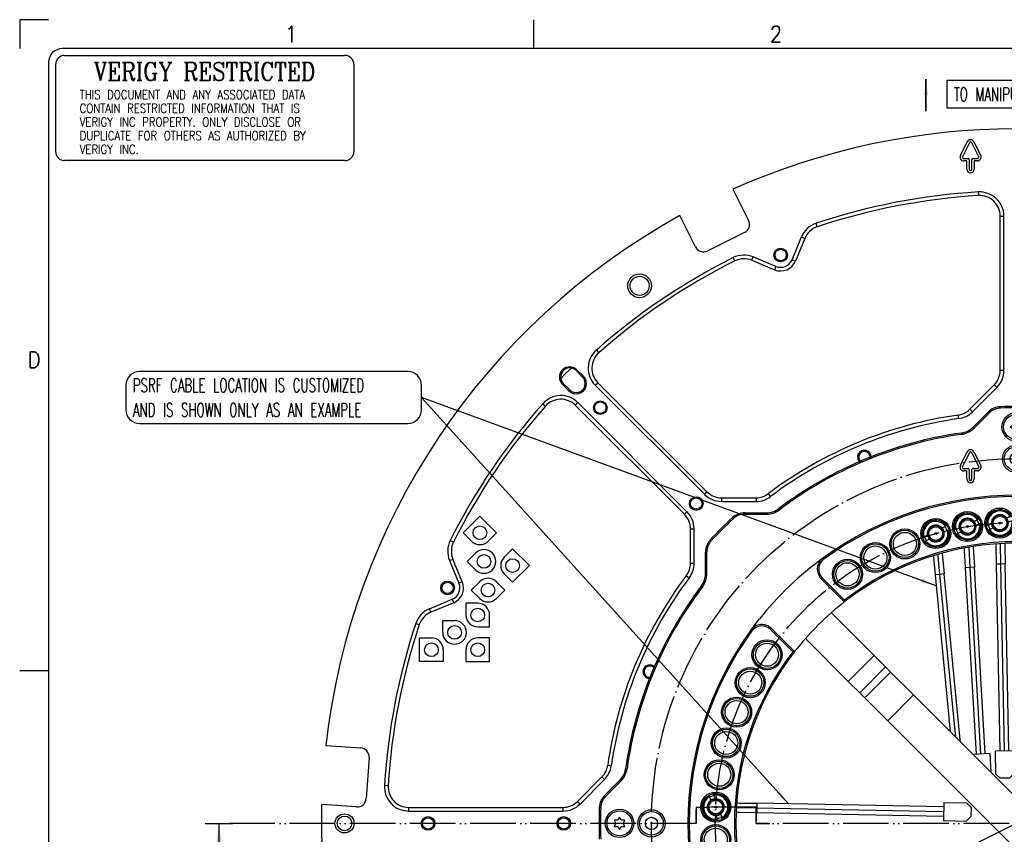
# Model space of a CAD drawing. Header units: inches. Extents: x -343 to 520, y -275 to 283.
# Tile 30 of 42: x -343 to -127, y 105 to 283. Entities that reach past the tile are written whole.
import ezdxf

# ---------------------------------------------------------------- set-up
doc = ezdxf.new("R2010")
doc.units = ezdxf.units.IN
doc.linetypes.add('DOT_CENTER', pattern=[14, 12, -1, 0, -1])
doc.linetypes.add('PHANTOM', pattern=[13, 10, -1, 0, -1, 0, -1])
doc.layers.add('1', color=7, linetype='Continuous')
doc.styles.add('CONVERTER_11', font='txt.shx', dxfattribs={"width": 0.9})
doc.styles.add('CONVERTER_12', font='txt.shx', dxfattribs={"width": 0.63})
doc.styles.add('CONVERTER_14', font='txt.shx', dxfattribs={"width": 0.81})
doc.styles.add('CONVERTER_18', font='complex.shx', dxfattribs={"width": 0.855})
doc.dimstyles.get("Standard").update_dxf_attribs({"dimtxt": 0.18, "dimasz": 0.18, "dimexe": 0.18, "dimexo": 0.0625, "dimgap": 0.09, "dimtad": 0, "dimtih": 1, "dimtoh": 1, "dimdec": 4, "dimzin": 0, "dimdsep": 46, "dimtxsty": 'Standard', "dimcen": 0.09, "dimadec": 0, "dimazin": 0, "dimtfac": 1, "dimtdec": 4, "dimtofl": 0, "dimtmove": 0, "dimatfit": 3, "dimfxl": 1, "dimtolj": 1, "dimtzin": 0, "dimarcsym": 0})

# ---------------------------------------------------------------- blocks, each defined once
blk = doc.blocks.new('cable__54', base_point=(-186.25, 107.51))
at = {"color": 1, "linetype": 'Continuous'}
for p, q in [((-186.21, 110.48), (-186.2, 110.48)), ((-186.2, 110.48), (-181.76, 110.4)), ((-181.76, 110.4), (-181.77, 109.4)), ((-181.74, 111.4), (-181.76, 110.4)), ((-181.76, 110.4), (-140.76, 109.61))]:
    blk.add_line(p, q, dxfattribs=at)
at = {"color": 7, "linetype": 'Continuous'}
for p, q in [((-186.17, 111.48), (-185.54, 111.47)), ((-185.54, 111.47), (-181.74, 111.4)), ((-140.74, 110.61), (-181.74, 111.4)), ((-140.72, 111.61), (-140.8, 107.61)), ((-140.72, 111.61), (-135.73, 111.51)), ((-135.73, 111.51), (-134.74, 110.49)), ((-134.74, 110.49), (-134.78, 108.49)), ((-186.25, 109.48), (-185.58, 109.47)), ((-185.58, 109.47), (-181.77, 109.4)), ((-181.77, 109.4), (-140.78, 108.61)), ((-134.78, 108.49), (-135.8, 107.51)), ((-140.8, 107.61), (-135.8, 107.51))]:
    blk.add_line(p, q, dxfattribs=at)
blk = doc.blocks.new('catchers_mit1__55', base_point=(-193.67, 107.65))
at = {"color": 7, "linetype": 'Continuous'}
for p, q in [((-192.17, 113.12), (-192.09, 112.88)), ((-192.04, 112.75), (-192.09, 112.88)), ((-192.02, 112.68), (-192.04, 112.75)), ((-191.81, 112.08), (-192.02, 112.68)), ((-191.14, 113.21), (-191.23, 113.45)), ((-191.14, 113.21), (-191.1, 113.08)), ((-191.1, 113.08), (-191.07, 113.01)), ((-191.07, 113.01), (-190.86, 112.41)), ((-190.44, 108.13), (-190.64, 108.73)), ((-190.41, 108.06), (-190.44, 108.13)), ((-190.37, 107.93), (-190.41, 108.06)), ((-189.7, 109.06), (-189.49, 108.46)), ((-189.49, 108.46), (-189.47, 108.39)), ((-189.47, 108.39), (-189.42, 108.26)), ((-189.34, 108.01), (-189.42, 108.26)), ((-190.37, 107.93), (-190.28, 107.69))]:
    blk.add_line(p, q, dxfattribs=at)
for radius, start, end in [(2.92, 119.0061, 279.2939), (2.67, 119.9556, 278.3444), (1.84, 93.3954, 124.9046), (2.92, 299.0061, 99.2939), (2.67, 299.9556, 98.3444), (1.84, 304.9046, 93.3954), (1.84, 124.9046, 273.3954), (1.84, 273.3954, 304.9046)]:
    blk.add_arc((-190.75, 110.57), radius, start, end, dxfattribs=at)
blk = doc.blocks.new('Gore_OL_G4_ZTG__56', base_point=(-192.56, 108.73))
at = {"color": 7, "linetype": 'Continuous'}
for radius in [1.81, 1.74, 1.5, 0.203]:
    blk.add_circle((-190.75, 110.57), radius, dxfattribs=at)
at = {"color": 1, "linetype": 'Continuous'}
blk.add_circle((-190.75, 110.57), 0.0032, dxfattribs=at)
at = {"color": 7, "linetype": 'Continuous'}
for start, end in [(92.6503, 95.6502), (122.6491, 125.6492), (272.6502, 275.6501), (302.6491, 305.6492)]:
    blk.add_arc((-190.75, 110.57), 1.84, start, end, dxfattribs=at)
blk = doc.blocks.new('GoreZQR_46_2_14_1_12_4_2__57', base_point=(-193.67, 107.51))
for name, p in [('catchers_mit1__55', (-193.67, 107.65)), ('Gore_OL_G4_ZTG__56', (-192.56, 108.73)), ('cable__54', (-186.25, 107.51))]:
    blk.add_blockref(name, p)
blk = doc.blocks.new('cable__70', base_point=(-129.46, 116.89))
at = {"color": 7, "linetype": 'Continuous'}
for p, q in [((-129.33, 168.29), (-129.32, 167.69)), ((-129.32, 167.69), (-129.25, 163.89)), ((-127.33, 168.41), (-127.32, 167.73)), ((-127.32, 167.73), (-127.25, 163.92)), ((-129.25, 163.89), (-128.46, 122.89)), ((-126.46, 122.93), (-127.25, 163.92)), ((-125.46, 122.95), (-129.46, 122.87)), ((-129.46, 122.87), (-129.36, 117.88)), ((-125.46, 122.95), (-125.36, 117.95)), ((-128.34, 116.89), (-129.36, 117.88)), ((-126.34, 116.93), (-128.34, 116.89)), ((-125.36, 117.95), (-126.34, 116.93))]:
    blk.add_line(p, q, dxfattribs=at)
at = {"color": 1, "linetype": 'Continuous'}
for p, q in [((-128.33, 168.35), (-128.33, 168.35)), ((-128.33, 168.35), (-128.25, 163.91)), ((-128.25, 163.91), (-129.25, 163.89)), ((-127.25, 163.92), (-128.25, 163.91)), ((-128.25, 163.91), (-127.46, 122.91))]:
    blk.add_line(p, q, dxfattribs=at)
blk = doc.blocks.new('catchers_mit1__71', base_point=(-131.34, 169.98))
at = {"color": 7, "linetype": 'Continuous'}
for p, q in [((-126.95, 174.01), (-126.36, 174.25)), ((-125.99, 173.31), (-126.59, 173.08)), ((-126.36, 174.25), (-126.29, 174.27)), ((-126.29, 174.27), (-126.16, 174.32)), ((-125.92, 174.42), (-126.16, 174.32)), ((-125.92, 173.34), (-125.99, 173.31)), ((-125.8, 173.39), (-125.92, 173.34)), ((-125.8, 173.39), (-125.56, 173.49)), ((-131.04, 172.42), (-131.28, 172.32)), ((-131.04, 172.42), (-130.91, 172.46)), ((-130.92, 171.39), (-130.68, 171.48)), ((-130.91, 172.46), (-130.84, 172.49)), ((-130.84, 172.49), (-130.25, 172.72)), ((-130.55, 171.53), (-130.68, 171.48)), ((-130.48, 171.56), (-130.55, 171.53)), ((-129.89, 171.79), (-130.48, 171.56))]:
    blk.add_line(p, q, dxfattribs=at)
for radius, start, end in [(2.92, 31.2061, 191.4939), (2.67, 32.1556, 190.5444), (2.92, 211.2061, 11.4939), (2.67, 212.1556, 10.5444), (1.84, 37.1046, 185.5954), (1.84, 217.1046, 5.5954), (1.84, 5.5954, 37.1046), (1.84, 185.5954, 217.1046)]:
    blk.add_arc((-128.42, 172.9), radius, start, end, dxfattribs=at)
blk = doc.blocks.new('Gore_OL_G4_ZTG__72', base_point=(-130.25, 171.1))
at = {"color": 7, "linetype": 'Continuous'}
for radius in [1.81, 1.74, 1.5, 0.203]:
    blk.add_circle((-128.42, 172.9), radius, dxfattribs=at)
at = {"color": 1, "linetype": 'Continuous'}
blk.add_circle((-128.42, 172.9), 0.0032, dxfattribs=at)
at = {"color": 7, "linetype": 'Continuous'}
for start, end in [(34.8518, 37.8517), (4.85, 7.85), (184.85, 187.85), (214.8489, 217.849)]:
    blk.add_arc((-128.42, 172.9), 1.84, start, end, dxfattribs=at)
blk = doc.blocks.new('GoreZQR_46_2_14_1_12_3__73', base_point=(-131.34, 116.89))
for name, p in [('catchers_mit1__71', (-131.34, 169.98)), ('Gore_OL_G4_ZTG__72', (-130.25, 171.1)), ('cable__70', (-129.46, 116.89))]:
    blk.add_blockref(name, p)
blk = doc.blocks.new('cable__74', base_point=(-136.25, 118.21))
at = {"color": 7, "linetype": 'Continuous'}
for p, q in [((-136.25, 167.43), (-136.22, 166.89)), ((-136.22, 166.89), (-136, 163.09)), ((-134.26, 167.73), (-134.26, 167.7)), ((-134.26, 167.7), (-134, 163.2)), ((-136, 163.09), (-133.64, 122.16)), ((-131.64, 122.27), (-134, 163.2)), ((-130.64, 122.33), (-134.31, 122.12)), ((-130.64, 122.33), (-130.4, 118.21))]:
    blk.add_line(p, q, dxfattribs=at)
at = {"color": 1, "linetype": 'Continuous'}
for p, q in [((-135.25, 167.59), (-135.25, 167.58)), ((-135.25, 167.58), (-135, 163.15)), ((-135, 163.15), (-136, 163.09)), ((-134, 163.2), (-135, 163.15)), ((-135, 163.15), (-132.64, 122.22))]:
    blk.add_line(p, q, dxfattribs=at)
blk = doc.blocks.new('catchers_mit1__75', base_point=(-138.44, 169.21))
at = {"color": 7, "linetype": 'Continuous'}
for p, q in [((-134.09, 173.3), (-133.51, 173.55)), ((-133.51, 173.55), (-133.44, 173.58)), ((-133.44, 173.58), (-133.31, 173.64)), ((-133.08, 173.74), (-133.31, 173.64)), ((-132.91, 172.72), (-132.68, 172.82)), ((-138.12, 171.54), (-138.35, 171.44)), ((-138.12, 171.54), (-137.99, 171.6)), ((-137.99, 171.6), (-137.92, 171.63)), ((-137.95, 170.52), (-137.72, 170.63)), ((-137.92, 171.63), (-137.34, 171.88)), ((-137.59, 170.68), (-137.72, 170.63)), ((-137.52, 170.71), (-137.59, 170.68)), ((-136.94, 170.97), (-137.52, 170.71)), ((-133.11, 172.64), (-133.69, 172.38)), ((-133.04, 172.67), (-133.11, 172.64)), ((-132.91, 172.72), (-133.04, 172.67))]:
    blk.add_line(p, q, dxfattribs=at)
for radius, start, end in [(2.92, 33.4061, 193.6939), (2.67, 34.3556, 192.7444), (2.92, 213.4061, 13.6939), (1.84, 39.3046, 187.7954), (1.84, 7.7954, 39.3046), (2.67, 214.3556, 12.7444), (1.84, 187.7954, 219.3046), (1.84, 219.3046, 7.7954)]:
    blk.add_arc((-135.52, 172.13), radius, start, end, dxfattribs=at)
blk = doc.blocks.new('Gore_OL_G4_ZTG__76', base_point=(-137.34, 170.32))
at = {"color": 7, "linetype": 'Continuous'}
for radius in [1.81, 1.74, 1.5, 0.203]:
    blk.add_circle((-135.52, 172.13), radius, dxfattribs=at)
at = {"color": 1, "linetype": 'Continuous'}
blk.add_circle((-135.52, 172.13), 0.0032, dxfattribs=at)
at = {"color": 7, "linetype": 'Continuous'}
for start, end in [(37.052, 40.0518), (187.0495, 190.0497), (217.0501, 220.05), (7.0503, 10.0503)]:
    blk.add_arc((-135.52, 172.13), 1.84, start, end, dxfattribs=at)
blk = doc.blocks.new('GoreZQR_46_2_14_1_12_2__77', base_point=(-138.44, 118.21))
for name, p in [('catchers_mit1__75', (-138.44, 169.21)), ('Gore_OL_G4_ZTG__76', (-137.34, 170.32)), ('cable__74', (-136.25, 118.21))]:
    blk.add_blockref(name, p)
blk = doc.blocks.new('cable__78', base_point=(-143.02, 115.48))
at = {"color": 7, "linetype": 'Continuous'}
for p, q in [((-141.07, 166.32), (-141.06, 166.22)), ((-143.02, 165.74), (-142.99, 165.33)), ((-142.99, 165.33), (-142.62, 161.55)), ((-141.06, 166.22), (-140.63, 161.74)), ((-142.62, 161.55), (-139.67, 130.94)), ((-137.19, 126.03), (-140.63, 161.74)), ((-139.67, 130.94), (-139.3, 127.11)), ((-137.08, 124.89), (-137.19, 126.03)), ((-139.21, 115.7), (-139.21, 115.66)), ((-138.98, 115.48), (-139.21, 115.66))]:
    blk.add_line(p, q, dxfattribs=at)
at = {"color": 1, "linetype": 'Continuous'}
for p, q in [((-142.05, 166.03), (-142.01, 165.62)), ((-142.01, 165.62), (-141.63, 161.64)), ((-141.63, 161.64), (-142.62, 161.55)), ((-140.63, 161.74), (-141.63, 161.64)), ((-141.63, 161.64), (-138.68, 131.03)), ((-138.68, 131.03), (-138.19, 126))]:
    blk.add_line(p, q, dxfattribs=at)
blk = doc.blocks.new('catchers_mit1__79', base_point=(-145.41, 167.68))
at = {"color": 7, "linetype": 'Continuous'}
for p, q in [((-141.11, 171.82), (-140.54, 172.1)), ((-140.1, 171.2), (-140.67, 170.92)), ((-140.54, 172.1), (-140.47, 172.13)), ((-140.47, 172.13), (-140.35, 172.19)), ((-140.11, 172.3), (-140.35, 172.19)), ((-140.03, 171.23), (-140.1, 171.2)), ((-139.91, 171.29), (-140.03, 171.23)), ((-139.91, 171.29), (-139.68, 171.4)), ((-145.06, 169.91), (-145.3, 169.8)), ((-145.06, 169.91), (-144.94, 169.97)), ((-144.94, 169.97), (-144.87, 170)), ((-144.87, 170), (-144.3, 170.28)), ((-144.86, 168.9), (-144.63, 169.01)), ((-144.51, 169.07), (-144.63, 169.01)), ((-144.44, 169.1), (-144.51, 169.07)), ((-143.87, 169.38), (-144.44, 169.1))]:
    blk.add_line(p, q, dxfattribs=at)
for radius, start, end in [(2.92, 35.6061, 195.8939), (2.67, 36.5556, 194.9444), (2.92, 215.6061, 15.8939), (2.67, 216.5556, 14.9444), (1.84, 41.5046, 189.9954), (1.84, 221.5046, 9.9954), (1.84, 9.9954, 41.5046), (1.84, 189.9954, 221.5046)]:
    blk.add_arc((-142.49, 170.6), radius, start, end, dxfattribs=at)
blk = doc.blocks.new('Gore_OL_G4_ZTG__80', base_point=(-144.31, 168.79))
at = {"color": 7, "linetype": 'Continuous'}
for radius in [1.81, 1.74, 1.5, 0.203]:
    blk.add_circle((-142.49, 170.6), radius, dxfattribs=at)
at = {"color": 1, "linetype": 'Continuous'}
blk.add_circle((-142.49, 170.6), 0.0032, dxfattribs=at)
at = {"color": 7, "linetype": 'Continuous'}
for start, end in [(39.2504, 42.2504), (9.2502, 12.2501), (189.2497, 192.2497), (219.2496, 222.2496)]:
    blk.add_arc((-142.49, 170.6), 1.84, start, end, dxfattribs=at)
blk = doc.blocks.new('GoreZQR_46_2_14_1_12__81', base_point=(-145.41, 115.48))
for name, p in [('catchers_mit1__79', (-145.41, 167.68)), ('Gore_OL_G4_ZTG__80', (-144.31, 168.79)), ('cable__78', (-143.02, 115.48))]:
    blk.add_blockref(name, p)
blk = doc.blocks.new('0515-2034_6__82', base_point=(-214.6, 104.25))
at = {"color": 7, "linetype": 'Continuous'}
for p, q in [((-211.85, 108.35), (-212.24, 107.67)), ((-211.46, 107.67), (-211.85, 108.35)), ((-212.24, 107.67), (-213.02, 107.67)), ((-213.02, 107.67), (-212.63, 107)), ((-212.63, 107), (-213.02, 106.32)), ((-213.02, 106.32), (-212.24, 106.32)), ((-212.24, 106.32), (-211.85, 105.65)), ((-211.85, 105.65), (-211.46, 106.32)), ((-210.68, 107.67), (-211.46, 107.67)), ((-211.46, 106.32), (-210.68, 106.32)), ((-211.07, 107), (-210.68, 107.67)), ((-210.68, 106.32), (-211.07, 107))]:
    blk.add_line(p, q, dxfattribs=at)
blk.add_circle((-211.85, 107), 2.75, dxfattribs=at)
blk = doc.blocks.new('0515-2034__87', base_point=(-127.6, 191.25))
at = {"color": 7, "linetype": 'Continuous'}
for p, q in [((-125.52, 194.39), (-126.2, 194)), ((-124.85, 194.78), (-125.52, 195.17)), ((-125.52, 195.17), (-125.52, 194.39)), ((-124.17, 195.17), (-124.85, 194.78)), ((-124.17, 194.39), (-124.17, 195.17)), ((-123.5, 194), (-124.17, 194.39)), ((-126.2, 194), (-125.52, 193.61)), ((-125.52, 193.61), (-125.52, 192.83)), ((-125.52, 192.83), (-124.85, 193.22)), ((-124.85, 193.22), (-124.17, 192.83)), ((-124.17, 193.61), (-123.5, 194)), ((-124.17, 192.83), (-124.17, 193.61))]:
    blk.add_line(p, q, dxfattribs=at)
blk.add_circle((-124.85, 194), 2.75, dxfattribs=at)
blk = doc.blocks.new('GN615_1-M6-BSN_3__89', base_point=(-207.85, 104))
at = {"color": 7, "linetype": 'Continuous'}
for radius in [3, 2.6, 1.35]:
    blk.add_circle((-204.85, 107), radius, dxfattribs=at)
at = {"color": 1, "linetype": 'Continuous'}
blk.add_circle((-204.85, 107), 0.05, dxfattribs=at)
blk = doc.blocks.new('GN615_1-M6-BSN_4__90', base_point=(-127.85, 184))
at = {"color": 7, "linetype": 'Continuous'}
for radius in [3, 2.6, 1.35]:
    blk.add_circle((-124.85, 187), radius, dxfattribs=at)
at = {"color": 1, "linetype": 'Continuous'}
blk.add_circle((-124.85, 187), 0.05, dxfattribs=at)
blk = doc.blocks.new('E7018-22581_smp_connector_ring__93', base_point=(-216.35, 15.5))
at = {"color": 7, "linetype": 'Continuous'}
for p, q in [((-134.3, 193.94), (-130.97, 197.27)), ((-134.09, 193.72), (-130.76, 197.05)), ((-137.08, 185.53), (-135.57, 188.56)), ((-135.12, 188.33), (-136.63, 185.3)), ((-133.07, 185.3), (-134.58, 188.33)), ((-134.13, 188.56), (-132.62, 185.53)), ((-136.36, 184.87), (-135.4, 184.87)), ((-135.65, 184.37), (-136.36, 184.37)), ((-135.65, 182.57), (-135.65, 184.37)), ((-135.15, 184.62), (-135.15, 182.57)), ((-134.55, 182.57), (-134.55, 184.62)), ((-134.3, 184.87), (-133.34, 184.87)), ((-133.34, 184.37), (-134.05, 184.37)), ((-134.05, 184.37), (-134.05, 182.57)), ((-184.35, 175.16), (-179.64, 175.16)), ((-184.35, 174.86), (-179.64, 174.86)), ((-133.44, 173.58), (-133.39, 173.51)), ((-140.47, 172.13), (-140.44, 172.1)), ((-140.07, 171.36), (-140.03, 171.23)), ((-137.95, 171.41), (-137.99, 171.6)), ((-137.59, 170.68), (-137.7, 170.84)), ((-133.06, 172.76), (-133.04, 172.67)), ((-130.89, 172.32), (-130.91, 172.46)), ((-130.55, 171.53), (-130.57, 171.56)), ((-144.93, 169.93), (-144.94, 169.97)), ((-144.51, 169.07), (-144.59, 169.19)), ((-193.01, 161.79), (-193.01, 166.5)), ((-192.71, 161.79), (-192.71, 166.5)), ((-167.61, 160.64), (-162.55, 155.59)), ((-167.39, 160.86), (-162.52, 155.99)), ((-162.52, 155.99), (-162.55, 155.59)), ((-182.99, 149.47), (-181.14, 151.89)), ((-178.71, 149.54), (-173.84, 144.67)), ((-178.49, 149.76), (-173.44, 144.7)), ((-173.44, 144.7), (-173.84, 144.67)), ((-215.12, 113.12), (-211.79, 116.45)), ((-214.9, 112.91), (-211.57, 116.24)), ((-192.04, 112.75), (-191.96, 112.8)), ((-191.19, 113.07), (-191.1, 113.08)), ((-190.22, 108.09), (-190.41, 108.06)), ((-189.47, 108.39), (-189.63, 108.29))]:
    blk.add_line(p, q, dxfattribs=at)
at = {"color": 1, "linetype": 'Continuous'}
for p, q in [((-130.76, 197.05), (-130.97, 197.27)), ((-128.3, 198.44), (-128.28, 198.14)), ((-136.86, 192.66), (-136.82, 192.37)), ((-134.3, 193.94), (-134.09, 193.72)), ((-184.35, 175.16), (-184.35, 174.86)), ((-179.64, 175.16), (-179.64, 174.86)), ((-176.93, 176.06), (-176.75, 175.83)), ((-187.07, 174.09), (-186.86, 173.87)), ((-191.94, 169.22), (-191.72, 169.01)), ((-193.01, 166.5), (-192.71, 166.5)), ((-167.25, 165.19), (-167.07, 164.95)), ((-193.01, 161.79), (-192.71, 161.79)), ((-167.39, 160.86), (-167.61, 160.64)), ((-193.91, 159.08), (-193.68, 158.9)), ((-183.04, 149.4), (-182.8, 149.22)), ((-178.49, 149.76), (-178.71, 149.54)), ((-210.51, 119.01), (-210.22, 118.97)), ((-211.79, 116.45), (-211.57, 116.24)), ((-215.12, 113.12), (-214.9, 112.91)), ((-216.29, 110.45), (-215.99, 110.43))]:
    blk.add_line(p, q, dxfattribs=at)
at = {"color": 7, "linetype": 'Continuous'}
for centre, radius in [((-124.85, 194), 3.12), ((-135.52, 172.13), 3.3), ((-135.52, 172.13), 3), ((-128.42, 172.9), 3.3), ((-128.42, 172.9), 3), ((-142.49, 170.6), 3.3), ((-142.49, 170.6), 3), ((-149.25, 168.32), 3.3), ((-149.25, 168.32), 3), ((-149.25, 168.32), 2.54), ((-155.73, 165.33), 3.3), ((-155.73, 165.33), 3), ((-155.73, 165.33), 2.54), ((-161.85, 161.65), 3.3), ((-161.85, 161.65), 3), ((-161.85, 161.65), 2.54), ((-179.5, 144), 3.3), ((-179.5, 144), 3), ((-179.5, 144), 2.53), ((-183.18, 137.88), 3.3), ((-183.18, 137.88), 3), ((-183.18, 137.88), 2.53), ((-186.17, 131.4), 3.3), ((-186.17, 131.4), 3), ((-186.17, 131.4), 2.53), ((-188.45, 124.64), 3.3), ((-188.45, 124.64), 3), ((-188.45, 124.64), 2.53), ((-189.98, 117.67), 3.3), ((-189.98, 117.67), 3), ((-189.98, 117.67), 2.53), ((-190.75, 110.57), 3.3), ((-190.75, 110.57), 3), ((-211.85, 107), 3.12), ((-190.75, 103.43), 3.3), ((-190.75, 103.43), 3), ((-190.75, 103.43), 2.53)]:
    blk.add_circle(centre, radius, dxfattribs=at)
for centre, radius, start, end in [((-128.15, 194.44), 4, 92.1582, 135), ((-128.15, 194.44), 3.7, 92.1582, 135), ((-124.85, 107), 91.5, 87.8418, 92.1582), ((-124.85, 107), 91.2, 87.8418, 92.1582), ((-124.85, 107), 86.5, 97.9813, 127.0187), ((-124.85, 107), 86.2, 97.9813, 127.0187), ((-137.49, 197.12), 4.5, 277.9813, 315), ((-137.49, 197.12), 4.8, 277.9813, 315), ((-134.85, 188.2), 0.8, 26.5651, 153.4349), ((-134.85, 188.2), 0.3, 26.5651, 153.4349), ((-136.36, 185.17), 0.8, 153.4349, 270), ((-136.36, 185.17), 0.3, 153.4349, 270), ((-135.4, 184.62), 0.25, 0, 90), ((-134.3, 184.62), 0.25, 90, 180), ((-133.34, 185.17), 0.8, 270, 26.5651), ((-133.34, 185.17), 0.3, 270, 26.5651), ((-134.85, 182.57), 0.8, 180, 0), ((-134.85, 182.57), 0.3, 180, 0), ((-124.85, 107), 72, 53.921, 126.079), ((-124.85, 107), 71.7, 53.921, 126.079), ((-184.35, 171.16), 4, 90, 132.8418), ((-179.64, 179.66), 4.5, 270, 307.0187), ((-179.64, 179.66), 4.8, 270, 307.0187), ((-124.85, 107), 91.5, 132.8418, 137.1582), ((-124.85, 107), 91.2, 132.8418, 137.1582), ((-184.35, 171.16), 3.7, 90, 132.8418), ((-135.52, 172.13), 2.54, 14.2637, 32.965), ((-142.49, 170.6), 2.54, 17.5391, 36.2403), ((-135.52, 172.13), 2.54, 196.6012, 210.6273), ((-128.42, 172.9), 2.54, 193.3258, 212.0272), ((-189.01, 166.5), 4, 137.1582, 180), ((-189.01, 166.5), 3.7, 137.1582, 180), ((-124.85, 107), 61.5, 52.1925, 127.8075), ((-124.85, 107), 61.8, 52.4378, 127.5622), ((-142.49, 170.6), 2.54, 195.2013, 213.9026), ((-124.85, 107), 72, 126.079, 141.4286), ((-165.48, 162.77), 3, 126.079, 225), ((-165.48, 162.77), 2.7, 126.079, 225), ((-197.51, 161.79), 4.5, 322.9813, 0), ((-197.51, 161.79), 4.8, 322.9813, 0), ((-124.85, 107), 86.5, 142.9813, 172.0187), ((-124.85, 107), 86.2, 142.9813, 172.0187), ((-124.85, 107), 61.5, 127.8075, 142.1925), ((-124.85, 107), 72, 143.921, 216.079), ((-124.85, 107), 71.7, 143.921, 216.079), ((-180.62, 147.63), 3, 45, 143.921), ((-180.62, 147.63), 2.7, 45, 143.921), ((-124.85, 107), 61.8, 142.4378, 217.5622), ((-124.85, 107), 61.5, 142.1925, 217.8075), ((-214.97, 119.64), 4.5, 315, 352.0187), ((-214.97, 119.64), 4.8, 315, 352.0187), ((-212.29, 110.3), 4, 135, 177.8418), ((-212.29, 110.3), 3.7, 135, 177.8418), ((-190.75, 110.57), 2.54, 104.4973, 118.5233), ((-190.75, 110.57), 2.54, 99.8218, 104.4973), ((-124.85, 107), 91.5, 177.8418, 182.1582), ((-124.85, 107), 91.2, 177.8418, 182.1582), ((-190.75, 110.57), 2.53, 282.1596, 296.1857)]:
    blk.add_arc(centre, radius, start, end, dxfattribs=at)
blk = doc.blocks.new('N2398-62570_port_scale_rf_probe_card_ring__95', base_point=(-216.35, 15.5))
for name, p in [('E7018-22581_smp_connector_ring__93', (-216.35, 15.5)), ('0515-2034__87', (-127.6, 191.25)), ('GN615_1-M6-BSN_4__90', (-127.85, 184)), ('0515-2034_6__82', (-214.6, 104.25)), ('GN615_1-M6-BSN_3__89', (-207.85, 104))]:
    blk.add_blockref(name, p)
blk = doc.blocks.new('psrf_probe_card_unit__96', base_point=(-216.35, 15.5))
for name, p in [('N2398-62570_port_scale_rf_probe_card_ring__95', (-216.35, 15.5)), ('GoreZQR_46_2_14_1_12_2__77', (-138.44, 118.21)), ('GoreZQR_46_2_14_1_12_3__73', (-131.34, 116.89)), ('GoreZQR_46_2_14_1_12__81', (-145.41, 115.48)), ('GoreZQR_46_2_14_1_12_4_2__57', (-193.67, 107.51))]:
    blk.add_blockref(name, p)
blk = doc.blocks.new('probecard_stiffener_1__98', base_point=(-277.25, -45.4))
at = {"color": 7, "linetype": 'Continuous'}
for p, q in [((-137.08, 253.53), (-135.57, 256.56)), ((-135.12, 256.33), (-136.63, 253.3)), ((-133.07, 253.3), (-134.58, 256.33)), ((-134.13, 256.56), (-132.62, 253.53)), ((-136.36, 252.87), (-135.4, 252.87)), ((-134.3, 252.87), (-133.34, 252.87)), ((-135.65, 252.37), (-136.36, 252.37)), ((-135.65, 250.57), (-135.65, 252.37)), ((-135.15, 252.62), (-135.15, 250.57)), ((-134.55, 250.57), (-134.55, 252.62)), ((-134.05, 252.37), (-134.05, 250.57)), ((-133.34, 252.37), (-134.05, 252.37)), ((-186.97, 246.16), (-183.55, 239.31)), ((-195.19, 233.51), (-198.61, 240.36)), ((-128.35, 206.41), (-128.35, 240.26)), ((-127.55, 206.41), (-127.55, 240.26)), ((-184.45, 236.63), (-192.51, 232.61)), ((-174.02, 230.69), (-171.95, 235.68)), ((-171.21, 235.38), (-173.28, 230.38)), ((-177.55, 229.23), (-182.54, 231.3)), ((-182.84, 230.56), (-177.85, 228.49)), ((-221.37, 206.35), (-219.96, 204.93)), ((-219.78, 205.11), (-221.19, 206.53)), ((-224.38, 203.34), (-222.96, 201.93)), ((-222.78, 202.11), (-224.2, 203.52)), ((-217.17, 203.14), (-193.24, 179.21)), ((-216.6, 203.7), (-192.67, 179.77)), ((-135.03, 197.87), (-129.67, 203.23)), ((-134.46, 197.31), (-129.1, 202.67)), ((-197.62, 174.82), (-221.55, 198.75)), ((-197.06, 175.39), (-220.99, 199.32)), ((-159.13, 186.24), (-159.1, 186.23)), ((-158.88, 186.37), (-158.83, 186.34)), ((-156.92, 187.11), (-156.92, 187.12)), ((-156.65, 187.22), (-156.65, 187.26)), ((-189.49, 178.45), (-181.91, 178.45)), ((-189.49, 177.65), (-181.91, 177.65)), ((-196.3, 164.06), (-196.3, 171.64)), ((-195.5, 164.06), (-195.5, 171.64)), ((-249.15, 164.69), (-247.08, 159.7)), ((-246.34, 160), (-248.41, 164.99)), ((-253.53, 154.1), (-248.54, 156.17)), ((-248.23, 155.43), (-253.23, 153.36)), ((-204.27, 141.09), (-204.3, 141.13)), ((-204.17, 141.36), (-204.2, 141.39)), ((-205.2, 138.79), (-205.1, 138.8)), ((-205.1, 139.05), (-205.01, 139.06)), ((-276.29, 124.11), (-268.64, 123.57)), ((-266.79, 121.44), (-267.42, 112.46)), ((-221.08, 111.82), (-215.72, 117.18)), ((-220.52, 111.25), (-215.16, 116.61)), ((-269.55, 110.6), (-277.19, 111.14)), ((-258.11, 110.5), (-224.26, 110.5)), ((-258.11, 109.7), (-224.26, 109.7))]:
    blk.add_line(p, q, dxfattribs=at)
at = {"color": 1, "linetype": 'Continuous'}
for p, q in [((-133.17, 245.55), (-133.12, 244.75)), ((-128.35, 240.26), (-127.55, 240.26)), ((-168.48, 237.92), (-168.73, 238.68)), ((-171.95, 235.68), (-171.21, 235.38)), ((-186.58, 230.42), (-186.94, 231.14)), ((-182.84, 230.56), (-182.54, 231.3)), ((-177.55, 229.23), (-177.85, 228.49)), ((-173.28, 230.38), (-174.02, 230.69)), ((-216.94, 210.85), (-216.41, 210.25)), ((-221.37, 206.35), (-221.19, 206.53)), ((-127.55, 206.41), (-128.35, 206.41)), ((-224.38, 203.34), (-224.2, 203.52)), ((-219.96, 204.93), (-219.78, 205.11)), ((-217.17, 203.14), (-216.6, 203.7)), ((-129.67, 203.23), (-129.1, 202.67)), ((-222.96, 201.93), (-222.78, 202.11)), ((-228.7, 199.09), (-228.1, 198.56)), ((-221.55, 198.75), (-220.99, 199.32)), ((-137.46, 195.81), (-137.58, 196.6)), ((-135.03, 197.87), (-134.46, 197.31)), ((-193.24, 179.21), (-192.67, 179.77)), ((-178.73, 178.72), (-179.21, 179.36)), ((-189.49, 178.45), (-189.49, 177.65)), ((-181.91, 178.45), (-181.91, 177.65)), ((-197.06, 175.39), (-197.62, 174.82)), ((-196.3, 171.64), (-195.5, 171.64)), ((-248.27, 168.73), (-248.99, 169.09)), ((-249.15, 164.69), (-248.41, 164.99)), ((-195.5, 164.06), (-196.3, 164.06)), ((-246.34, 160), (-247.08, 159.7)), ((-197.21, 161.36), (-196.57, 160.88)), ((-248.54, 156.17), (-248.23, 155.43)), ((-253.23, 153.36), (-253.53, 154.1)), ((-256.53, 150.88), (-255.77, 150.63)), ((-213.66, 119.61), (-214.45, 119.73)), ((-215.16, 116.61), (-215.72, 117.18)), ((-262.6, 115.27), (-263.4, 115.32)), ((-258.11, 110.5), (-258.11, 109.7)), ((-224.26, 110.5), (-224.26, 109.7)), ((-220.52, 111.25), (-221.08, 111.82))]:
    blk.add_line(p, q, dxfattribs=at)
at = {"color": 7, "linetype": 'Continuous'}
for centre, radius in [((-176.51, 231.72), 1.5), ((-176.51, 231.72), 1.25), ((-207.45, 224.96), 2.6), ((-207.45, 224.96), 2.1), ((-216.07, 198.22), 1.5), ((-216.07, 198.22), 1.25), ((-195.03, 177.18), 1.5), ((-195.03, 177.18), 1.25), ((-249.57, 158.66), 1.5), ((-249.57, 158.66), 1.25), ((-272.17, 107), 2.1), ((-272.17, 107), 1.6), ((-253.85, 107), 1.5), ((-253.85, 107), 1.25), ((-224.1, 107), 1.5), ((-224.1, 107), 1.25)]:
    blk.add_circle(centre, radius, dxfattribs=at)
for centre, radius, start, end in [((-124.85, 107), 152.4, 65.9445, 114.0555), ((-134.85, 256.2), 0.8, 26.5651, 153.4349), ((-134.85, 256.2), 0.3, 26.5651, 153.4349), ((-136.36, 253.17), 0.8, 153.4349, 270), ((-136.36, 253.17), 0.3, 153.4349, 270), ((-135.4, 252.62), 0.25, 0, 90), ((-134.3, 252.62), 0.25, 90, 180), ((-133.34, 253.17), 0.8, 270, 26.5651), ((-133.34, 253.17), 0.3, 270, 26.5651), ((-134.85, 250.57), 0.8, 180, 0), ((-134.85, 250.57), 0.3, 180, 0), ((-124.85, 107), 138.8, 93.4355, 108.4293), ((-124.85, 107), 138, 93.4355, 108.4293), ((-132.85, 240.26), 5.3, 0, 93.4355), ((-132.85, 240.26), 4.5, 0, 93.4355), ((-124.85, 107), 152.4, 118.9445, 173.5555), ((-185.34, 238.42), 2, 296.5, 26.5), ((-167.05, 233.65), 5.3, 108.4293, 157.5), ((-167.05, 233.65), 4.5, 108.4293, 157.5), ((-193.4, 234.4), 2, 206.5, 296.5), ((-124.85, 107), 138.8, 116.5707, 131.5645), ((-184.56, 226.4), 5.3, 67.5, 116.5707), ((-124.85, 107), 138, 116.5707, 131.5645), ((-184.56, 226.4), 4.5, 67.5, 116.5707), ((-176.51, 231.72), 3.5, 247.5, 337.5), ((-176.51, 231.72), 2.7, 247.5, 337.5), ((-213.42, 206.89), 5.3, 131.5645, 225), ((-213.42, 206.89), 4.5, 131.5645, 225), ((-222.78, 204.93), 2.25, 45, 225), ((-222.78, 204.93), 2, 45, 225), ((-132.85, 206.41), 4.5, 315, 0), ((-132.85, 206.41), 5.3, 315, 0), ((-221.37, 203.52), 2.25, 225, 45), ((-221.37, 203.52), 2, 225, 45), ((-224.74, 195.57), 5.3, 45, 138.4355), ((-124.85, 107), 138.8, 138.4355, 153.4293), ((-224.74, 195.57), 4.5, 45, 138.4355), ((-124.85, 107), 138, 138.4355, 153.4293), ((-124.85, 107), 90.5, 98.083, 126.917), ((-138.21, 201.06), 4.5, 278.083, 315), ((-138.21, 201.06), 5.3, 278.083, 315), ((-124.85, 107), 89.7, 98.083, 126.917), ((-158.14, 187.38), 1.5, 360, 229.0909), ((-158.14, 187.38), 1.25, 347.9996, 210.3901), ((-158.14, 187.38), 1.25, 210.3896, 233.766), ((-158.14, 187.38), 1.5, 355.3225, 359.9978), ((-189.49, 182.95), 4.5, 225, 270), ((-181.91, 182.95), 4.5, 270, 306.917), ((-189.49, 182.95), 5.3, 225, 270), ((-181.91, 182.95), 5.3, 270, 306.917), ((-200.8, 171.64), 5.3, 0, 45), ((-200.8, 171.64), 4.5, 0, 45), ((-244.25, 166.71), 5.3, 153.4293, 202.5), ((-244.25, 166.71), 4.5, 153.4293, 202.5), ((-200.8, 164.06), 4.5, 323.083, 0), ((-200.8, 164.06), 5.3, 323.083, 0), ((-249.57, 158.66), 3.5, 292.5, 22.5), ((-124.85, 107), 90.5, 143.083, 171.917), ((-124.85, 107), 89.7, 143.083, 171.917), ((-249.57, 158.66), 2.7, 292.5, 22.5), ((-251.5, 149.2), 5.3, 112.5, 161.5707), ((-251.5, 149.2), 4.5, 112.5, 161.5707), ((-124.85, 107), 138.8, 161.5707, 176.5645), ((-124.85, 107), 138, 161.5707, 176.5645), ((-205.23, 140.29), 1.5, 46.753, 271.169), ((-205.23, 140.29), 1.25, 42.0778, 275.8446), ((-268.78, 121.58), 2, 356, 86), ((-218.91, 120.36), 4.5, 315, 351.917), ((-218.91, 120.36), 5.3, 315, 351.917), ((-258.11, 115), 5.3, 176.5645, 270), ((-258.11, 115), 4.5, 176.5645, 270), ((-269.41, 112.6), 2, 266, 356), ((-124.85, 107), 152.4, 178.4445, 237.5555), ((-224.26, 115), 4.5, 270, 315), ((-224.26, 115), 5.3, 270, 315)]:
    blk.add_arc(centre, radius, start, end, dxfattribs=at)
blk = doc.blocks.new('probe_card_stiffener_E7018-24155__99', base_point=(-277.25, -45.4))
blk.add_blockref('probecard_stiffener_1__98', (-277.25, -45.4))
blk = doc.blocks.new('handle_E7018-24955__100', base_point=(-171.05, 60.79))
at = {"color": 7, "linetype": 'Continuous'}
for p, q in [((-165.38, 153.19), (-156.01, 143.82)), ((-171.05, 147.55), (-161.67, 138.16)), ((-156.01, 143.82), (-153.51, 141.32)), ((-153.51, 141.32), (-152.38, 140.18)), ((-152.38, 140.18), (-147.38, 135.18)), ((-161.67, 138.16), (-159.17, 135.66)), ((-158.03, 134.53), (-159.17, 135.66)), ((-158.03, 134.53), (-153.03, 129.53)), ((-96.67, 84.47), (-147.38, 135.18)), ((-153.03, 129.53), (-102.32, 78.82)), ((-91.67, 79.47), (-96.67, 84.47)), ((-97.32, 73.82), (-102.32, 78.82)), ((-91.67, 79.47), (-90.53, 78.34)), ((-88.03, 75.84), (-90.53, 78.34)), ((-78.66, 66.47), (-88.03, 75.84)), ((-96.19, 72.68), (-97.32, 73.82)), ((-93.69, 70.18), (-96.19, 72.68)), ((-93.69, 70.18), (-84.29, 60.79))]:
    blk.add_line(p, q, dxfattribs=at)
at = {"color": 1, "linetype": 'Continuous'}
for p, q in [((-156.01, 143.82), (-161.67, 138.16)), ((-153.51, 141.32), (-159.17, 135.66)), ((-158.03, 134.53), (-152.38, 140.18)), ((-153.03, 129.53), (-147.38, 135.18)), ((-96.67, 84.47), (-102.32, 78.82)), ((-91.67, 79.47), (-97.32, 73.82)), ((-96.19, 72.68), (-90.53, 78.34)), ((-93.69, 70.18), (-88.03, 75.84))]:
    blk.add_line(p, q, dxfattribs=at)
blk = doc.blocks.new('probe_card_stiffner_assy_E7018-64155__101', base_point=(-277.25, -45.4))
for name, p in [('probe_card_stiffener_E7018-24155__99', (-277.25, -45.4)), ('handle_E7018-24955__100', (-171.05, 60.79))]:
    blk.add_blockref(name, p)
blk = doc.blocks.new('probe_card_E7018-96550__102', base_point=(-255.72, 142.5))
at = {"color": 7, "linetype": 'Continuous'}
for p, q in [((-224.72, 204.59), (-223.63, 205.78)), ((-223.63, 205.78), (-222.42, 206.9)), ((-242.49, 174.44), (-246.17, 170.76)), ((-238.81, 170.76), (-242.49, 174.44)), ((-246.17, 170.76), (-244.33, 168.92)), ((-240.65, 168.92), (-238.81, 170.76)), ((-243.43, 166.31), (-245.27, 164.47)), ((-237.15, 165.41), (-235.31, 167.25)), ((-235.31, 167.25), (-231.63, 163.58)), ((-245.27, 164.47), (-243.43, 162.64)), ((-231.63, 163.58), (-235.31, 159.9)), ((-244.37, 158.19), (-242.53, 160.03)), ((-238.86, 160.03), (-237.02, 158.19)), ((-235.31, 159.9), (-237.15, 161.74)), ((-242.53, 156.35), (-244.37, 158.19)), ((-237.02, 158.19), (-238.86, 156.35)), ((-245.56, 155.32), (-245.56, 152.72)), ((-242.96, 155.32), (-245.56, 155.32)), ((-250.64, 151.51), (-248.04, 151.51)), ((-250.64, 148.91), (-250.64, 151.51)), ((-240.36, 150.12), (-240.36, 152.72)), ((-242.96, 150.12), (-240.36, 150.12)), ((-255.72, 147.7), (-253.12, 147.7)), ((-255.72, 142.5), (-255.72, 147.7)), ((-240.36, 147.7), (-242.96, 147.7)), ((-240.36, 142.5), (-240.36, 147.7)), ((-250.52, 145.1), (-250.52, 142.5)), ((-245.56, 145.1), (-245.56, 142.5)), ((-250.52, 142.5), (-255.72, 142.5)), ((-245.56, 142.5), (-240.36, 142.5))]:
    blk.add_line(p, q, dxfattribs=at)
for centre in [(-242.49, 170.76), (-241.59, 164.47), (-235.31, 163.58), (-240.7, 158.19), (-242.96, 152.72), (-248.04, 148.91), (-253.12, 145.1), (-242.96, 145.1)]:
    blk.add_circle(centre, 1.5, dxfattribs=at)
for centre, start, end in [((-242.49, 170.76), 225, 315), ((-241.59, 164.47), 225, 135), ((-235.31, 163.58), 135, 225), ((-240.7, 158.19), 45, 135), ((-240.7, 158.19), 225, 315), ((-242.96, 152.72), 360, 90), ((-248.04, 148.91), 180, 90), ((-242.96, 152.72), 180, 270), ((-253.12, 145.1), 0, 90), ((-242.96, 145.1), 90, 180)]:
    blk.add_arc(centre, 2.6, start, end, dxfattribs=at)
blk = doc.blocks.new('probe_card_assy__103', base_point=(-277.25, -45.4))
for name, p in [('probe_card_stiffner_assy_E7018-64155__101', (-277.25, -45.4)), ('probe_card_E7018-96550__102', (-255.72, 142.5)), ('psrf_probe_card_unit__96', (-216.35, 15.5))]:
    blk.add_blockref(name, p)
blk = doc.blocks.new('*D186')
at = {"layer": '1', "color": 3, "linetype": 'Continuous'}
blk.add_line((-53.25, 142.68), (-196.45, 71.32), dxfattribs=at)
at = {"layer": '1', "color": 3}
for points in [[(-55.34, 141.27), (-55.63, 141.86), (-53.25, 142.68)], [(-194.36, 72.73), (-194.07, 72.14), (-196.45, 71.32)]]:
    blk.add_solid(points, dxfattribs=at)
at = {"layer": '1', "color": 3, "insert": (-169.72, 85.76), "char_height": 3, "attachment_point": 7, "rotation": 26.487, "line_spacing_factor": 0.60024, "style": 'CONVERTER_12'}
blk.add_mtext('\\C3; {\\Fgdt;n}\\C3;160', dxfattribs=at)
blk = doc.blocks.new('Security_Stamp', base_point=(-247.22, 279.47))
at = {"layer": '1', "color": 7, "linetype": 'Continuous'}
for p, q in [((-333.58, 275.51), (-272.11, 275.51)), ((-335.58, 273.51), (-335.58, 254.44)), ((-270.11, 273.51), (-270.11, 254.44)), ((-272.11, 252.44), (-333.58, 252.44))]:
    blk.add_line(p, q, dxfattribs=at)
for centre, start, end in [((-333.58, 273.51), 90, 180), ((-272.11, 273.51), 0, 90), ((-333.58, 254.44), 180, 270), ((-272.11, 254.44), 270, 0)]:
    blk.add_arc(centre, 2, start, end, dxfattribs=at)
at = {"color": 4}
for s, insert, char_height, attachment_point, line_spacing_factor, style in [('VERIGY RESTRICTED', (-302.85, 272), 4, 5, 1.020408, 'CONVERTER_18'), ('THIS DOCUMENT AND ANY ASSOCIATED DATA\\PCONTAIN RESTRICTED INFORMATION THAT IS\\PVERIGY INC PROPERTY. ONLY DISCLOSE OR\\PDUPLICATE FOR OTHERS AS AUTHORIZED BY \\PVERIGY INC.', (-330.27, 267.92), 2, 1, 0.90036, 'CONVERTER_14')]:
    blk.add_mtext(s, dxfattribs=dict(at, insert=insert, char_height=char_height, attachment_point=attachment_point, line_spacing_factor=line_spacing_factor, style=style))
blk = doc.blocks.new('Drawing_Grid_Zones', base_point=(-248.72, -265.13))
at = {"layer": '1', "color": 4, "linetype": 'Continuous'}
for p, q in [((-343.43, 283.36), (-343.43, 277.01)), ((-337.08, 283.36), (-343.43, 283.36)), ((-230.72, 283.36), (-230.72, 277.01)), ((-337.08, 140.49), (-343.43, 140.49))]:
    blk.add_line(p, q, dxfattribs=at)
at = {"layer": '1', "color": 4, "char_height": 3.5, "attachment_point": 5, "line_spacing_factor": 1.080432, "style": 'CONVERTER_11'}
for s, insert in [('1', (-283.9, 280.19)), ('2', (-177.54, 280.19)), ('D', (-340.26, 208.75))]:
    blk.add_mtext(s, dxfattribs=dict(at, insert=insert))
blk = doc.blocks.new('D_Size_Verigy_Frame', base_point=(-248.72, -265.13))
at = {"layer": '1', "color": 7, "linetype": 'Continuous'}
for p, q in [((510.82, 277.01), (-334.08, 277.01)), ((-337.08, 274.01), (-337.08, -266.09))]:
    blk.add_line(p, q, dxfattribs=at)
blk.add_arc((-334.08, 274.01), 3, 90, 180, dxfattribs=at)
blk.add_blockref('Security_Stamp', (-247.22, 279.47))
at = {"layer": '1'}
blk.add_blockref('Drawing_Grid_Zones', (-248.72, -265.13), dxfattribs=at)
blk = doc.blocks.new('A-A__52')
at = {"layer": '1', "color": 4, "linetype": 'PHANTOM'}
for p, q in [((-181.91, 110.57), (-195.03, 110.57)), ((-195.03, 110.57), (-195.03, 107)), ((-181.91, 107), (-181.91, 110.57)), ((-195.03, 107), (-299.72, 107)), ((45.18, 107), (-181.91, 107))]:
    blk.add_line(p, q, dxfattribs=at)
at = {"layer": '1', "color": 4}
blk.add_solid([(-298.67, 99), (-300.78, 99), (-299.72, 107)], dxfattribs=at)
at = {"layer": '1', "color": 4, "linetype": 'Continuous', "has_arrowhead": 0}
for points in [[(-195.03, 110.57), (-192.03, 110.57)], [(-195.03, 110.57), (-195.03, 107.57)], [(-181.91, 110.57), (-184.91, 110.57)], [(-181.91, 110.57), (-181.91, 107.57)], [(-195.03, 107), (-195.03, 110)], [(-181.91, 107), (-181.91, 110)], [(-302.72, 107), (-299.72, 107)], [(-299.72, 107), (-296.72, 107)], [(-299.72, 107), (-299.72, 93)], [(-195.03, 107), (-198.03, 107)], [(-181.91, 107), (-178.91, 107)]]:
    blk.add_leader(points, dimstyle='Standard', dxfattribs=at)
blk = doc.blocks.new('front1', base_point=(-124.85, 107))
at = {"layer": '1', "color": 7, "linetype": 'Continuous'}
blk.add_line((-144.64, 263.28), (-144.64, 270.28), dxfattribs=at)
at = {"layer": '1', "color": 1}
blk.add_lwpolyline([(-140.03, 270.01), (-140.03, 264.01), (-109.94, 264.01), (-109.94, 270.01)], close=True, dxfattribs=at)
blk.add_lwpolyline([(-317.13, 194.74), (-258.28, 194.74, 0.414214), (-255.28, 197.74), (-255.28, 203.14, 0.414214), (-258.28, 206.14), (-317.13, 206.14, 0.414214), (-320.13, 203.14), (-320.13, 197.74, 0.414214)], format="xyb", close=True, dxfattribs=at)
at = {"layer": '1', "color": 1, "linetype": 'DOT_CENTER'}
for radius in [80, 66]:
    blk.add_circle((-124.85, 107), radius, dxfattribs=at)
at = {"layer": '1', "color": 3}
for points in [[(-144.17, 266.78), (-145.1, 266.78), (-144.64, 270.28)], [(-145.83, 159.88), (-145.51, 160.75), (-142.39, 159.11)], [(-177.48, 113.55), (-176.79, 114.17), (-174.79, 111.26)]]:
    blk.add_solid(points, dxfattribs=at)
blk.add_blockref('probe_card_assy__103', (-277.25, -45.4))
at = {"layer": '1'}
for name in ['*D186', 'A-A__52']:
    blk.add_blockref(name, (0, 0), dxfattribs=at)
at = {"layer": '1', "color": 1, "style": 'CONVERTER_12', "width": 0.63}
blk.add_text('TO MANIPULATOR', height=3, dxfattribs=at).set_placement((-138.53, 265.51))
at = {"layer": '1', "color": 1, "insert": (-318.63, 196.24), "char_height": 3, "attachment_point": 7, "line_spacing_factor": 1.080432, "style": 'CONVERTER_12'}
blk.add_mtext('PSRF CABLE LOCATION IS CUSTOMIZED\\PAND IS SHOWN ONLY AS AN EXAMPLE', dxfattribs=at)
at = {"layer": '1', "color": 3, "linetype": 'Continuous', "has_arrowhead": 0}
for points in [[(-144.64, 270.28), (-144.64, 263.28)], [(-142.39, 159.11), (-255.28, 200.44)], [(-174.79, 111.26), (-255.28, 200.44)]]:
    blk.add_leader(points, dimstyle='Standard', dxfattribs=at)
blk = doc.blocks.new('1')
for name, p in [('D_Size_Verigy_Frame', (-248.72, -265.13)), ('front1', (-124.85, 107))]:
    blk.add_blockref(name, p)

msp = doc.modelspace()

# ---------------------------------------------------------------- block references
at = {"layer": '1'}
msp.add_blockref('1', (0, 0), dxfattribs=at)

doc.saveas('drawing.dxf')
